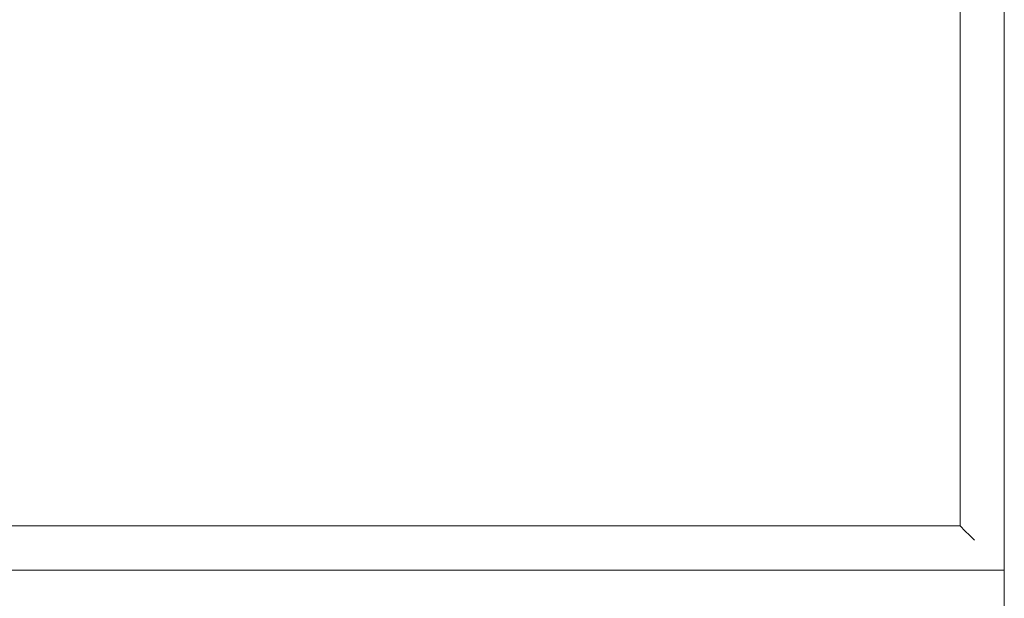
# Model space of a CAD drawing. Header units: millimetres. Extents: x -281 to 121694, y -16481 to 65128.
# Tile 9 of 256: x 14864 to 15490, y 11122 to 11490. Entities that reach past the tile are written whole.
import ezdxf

# ---------------------------------------------------------------- set-up
doc = ezdxf.new("R2010")
doc.units = ezdxf.units.MM
doc.layers.add('A--L$01A__Algemeen', color=7, linetype='Continuous', lineweight=5)
doc.layers.add('A--L82__LosseGebruikersInvent', color=1, linetype='Continuous', lineweight=5)

# ---------------------------------------------------------------- blocks, each defined once
blk = doc.blocks.new('NLRS_82_FU_UN_spoekbak_gen_kad - spoelbak dxbxh 900x900x957-V342-L_80_ 16')
at = {"layer": 'A--L$01A__Algemeen'}
for p, q in [((-450, 322.68), (-450, -577.32)), ((450, 322.68), (-450, 322.68)), ((-429.27, 301.94), (-423.73, 296.41)), ((422, 294.68), (-422, 294.68)), ((-422, 294.68), (-422, -549.32)), ((-422, 294.68), (-422, -549.32)), ((-422, 294.68), (0, 294.68)), ((422, 294.68), (0, 294.68))]:
    blk.add_line(p, q, dxfattribs=at)
for points in [[(-431.04, 303.71), (-430.81, 303.49), (-430.38, 303.06), (-429.77, 302.45), (-429.43, 302.1), (-429.27, 301.94)], [(-423.73, 296.41), (-423.58, 296.26), (-423.24, 295.91), (-422.64, 295.32), (-422.22, 294.89), (-422, 294.68)]]:
    blk.add_open_spline(points, degree=3, dxfattribs=at)
blk = doc.blocks.new('NLRS_82_FU_UN_lab en spoel tafels_gen_kad - labtafel zonder onderkast dxbxh 900x1200x950-V344-L_80_ 16')
at = {"layer": 'A--L$01A__Algemeen'}
blk.add_line((-600, 637.32), (-600, -262.68), dxfattribs=at)

msp = doc.modelspace()

# ---------------------------------------------------------------- block references
at = {"layer": 'A--L82__LosseGebruikersInvent', "rotation": 180}
for name, p in [('NLRS_82_FU_UN_spoekbak_gen_kad - spoelbak dxbxh 900x900x957-V342-L_80_ 16', (15040.06, 11462.71)), ('NLRS_82_FU_UN_lab en spoel tafels_gen_kad - labtafel zonder onderkast dxbxh 900x1200x950-V344-L_80_ 16', (14890.06, 10877.36))]:
    msp.add_blockref(name, p, dxfattribs=at)

doc.saveas('drawing.dxf')
